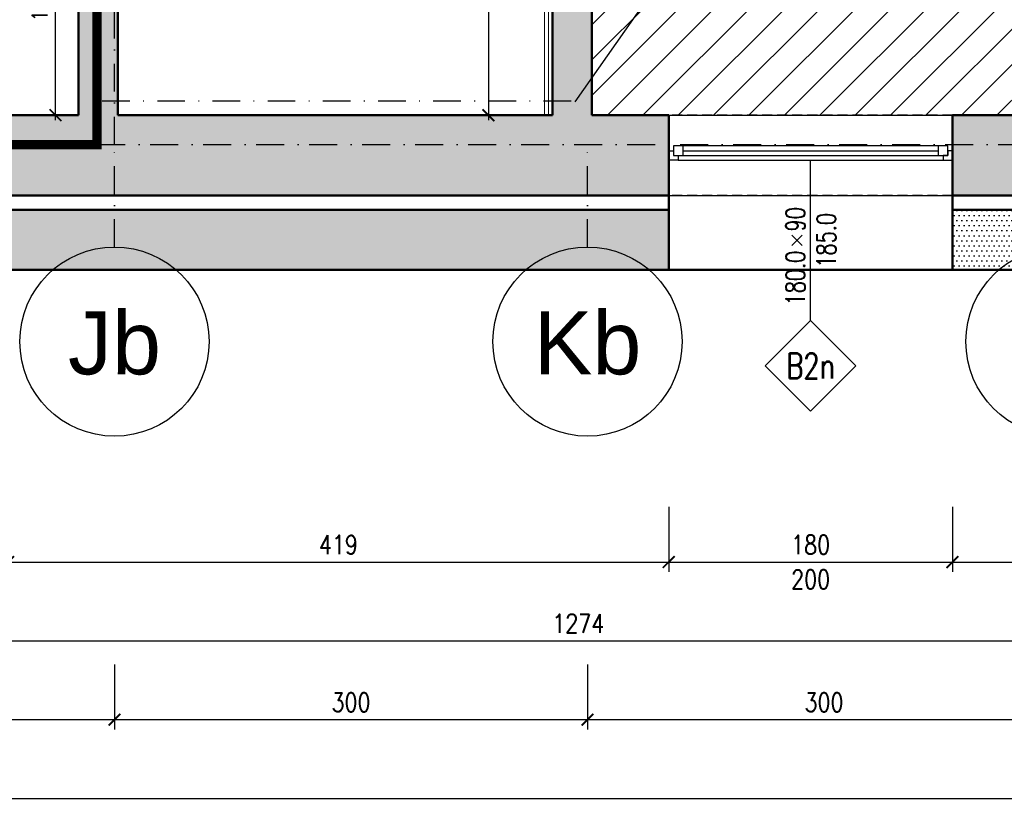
# Model space of a CAD drawing. Header units: millimetres. Extents: x 489 to 7736, y 461 to 5981.
# Tile 30 of 62: x 4515 to 5140, y 525 to 1026. Entities that reach past the tile are written whole.
import ezdxf
from ezdxf.enums import TextEntityAlignment as Align

# ---------------------------------------------------------------- set-up
doc = ezdxf.new("R2010")
doc.units = ezdxf.units.MM
for name, pattern in [('DIVIDE', [31.75, 12.7, -6.35, 0, -6.35, 0, -6.35]), ('DOT___DASHED', [33.523888, 17.638888, -8.819444, 0.01, -7.055556]), ('HIDDEN', [9.525, 6.35, -3.175]), ('MO', [0.7, 0.35, -0.17, 0.01, -0.17])]:
    doc.linetypes.add(name, pattern=pattern)
for name, color, linetype in [('BS_ODN', 2, 'Continuous'), ('BS_OSM', 4, 'MO'), ('WK-EtykOkna', 11, 'Continuous'), ('WK-Okna', 143, 'Continuous'), ('WK-Otwory', 9, 'Continuous'), ('WK-PPoż', 1, 'Continuous'), ('WK-Siatka', 240, 'DOT___DASHED'), ('WK-Wymiary', 8, 'Continuous'), ('WK-Ściany', 7, 'Continuous')]:
    doc.layers.add(name, color=color, linetype=linetype)
for name, color, linetype, lineweight in [('WK-izolacja termiczna II', 124, 'BATTING', 0), ('WK-PLANSZA', 253, 'Continuous', 9), ('WK-widok', 8, 'Continuous', 0)]:
    doc.layers.add(name, color=color, linetype=linetype, lineweight=lineweight)
doc.layers.add('WK-Pomieszczenia', color=173, linetype='Continuous', plot=False)
doc.styles.add('Arial', font='micross.ttf', dxfattribs={"width": 0.9})
doc.styles.add('BIKWYM', font='bikromsw.shx', dxfattribs={"width": 0.8})
doc.styles.add('RomanS-Narrow', font='romans.shx', dxfattribs={"width": 0.8})
doc.styles.get("Standard").update_dxf_attribs({"font": 'ARIAL.TTF'})
doc.linetypes.add('BATTING', pattern='A,0.00254,-2.54,[134,ltypeshp.shx,S=2.54,R=0,X=-2.54,Y=0],-5.08,[134,ltypeshp.shx,S=2.54,R=180,X=2.54,Y=0],-2.54', length=10.16254)
doc.dimstyles.new('AEC Dimension 1-50', dxfattribs={"dimtxt": 12, "dimasz": 0.075, "dimexe": 6.25, "dimexo": 0, "dimgap": 5, "dimtad": 1, "dimdec": 1, "dimrnd": 0.5, "dimzin": 9, "dimdsep": 46, "dimtxsty": 'RomanS-Narrow', "dimblk": 'ARCHTICK', "dimcen": 0.125, "dimdle": 3.125, "dimclrd": 8, "dimclre": 8, "dimclrt": 256, "dimadec": 1, "dimazin": 0, "dimtfac": 1, "dimtdec": 1, "dimtmove": 2, "dimatfit": 2, "dimfxl": 0, "dimtolj": 1, "dimtzin": 0, "dimarcsym": 0})
doc.dimstyles.new('BS_BGR_100', dxfattribs={"dimtxt": 25, "dimasz": 1.666667, "dimexe": 0, "dimexo": 0, "dimgap": 0, "dimtad": 0, "dimdec": 1, "dimrnd": 0.5, "dimzin": 9, "dimdsep": 46, "dimtxsty": 'BIKWYM', "dimblk": 'NONE', "dimcen": 0, "dimse1": 1, "dimse2": 1, "dimclrd": 256, "dimclre": 256, "dimclrt": 7, "dimadec": 0, "dimazin": 0, "dimtfac": 0.033333, "dimtdec": 1, "dimtmove": 0, "dimatfit": 3, "dimldrblk": 'NONE', "dimfxl": 0, "dimtvp": 0.8, "dimtolj": 1, "dimarcsym": 0})
doc.dimstyles.get("Standard").update_dxf_attribs({"dimtxt": 0.18, "dimasz": 0.18, "dimexe": 0.18, "dimexo": 0.0625, "dimgap": 0.09, "dimtad": 0, "dimtih": 1, "dimtoh": 1, "dimdec": 4, "dimzin": 0, "dimdsep": 46, "dimtxsty": 'Standard', "dimcen": 0.09, "dimadec": 0, "dimazin": 0, "dimtfac": 1, "dimtdec": 4, "dimtofl": 0, "dimtmove": 0, "dimatfit": 3, "dimfxl": 0, "dimtolj": 1, "dimtzin": 0, "dimarcsym": 0})
pattern_1 = [(360, (699.431, 930.084), (1.5875, 3.175), [0, -3.175])]

# ---------------------------------------------------------------- blocks, each defined once
blk = doc.blocks.new('_ArchTick')
at = {"color": 0, "linetype": 'ByBlock', "const_width": 15}
blk.add_lwpolyline([(-50, -50), (50, 50)], dxfattribs=at)
blk = doc.blocks.new('*D905')
at = {"layer": 'Defpoints', "color": 0}
for p in [(4537.92, 1105.18), (4552.5, 1105.18), (4552.5, 965.21)]:
    blk.add_point(p, dxfattribs=at)
at = {"layer": 'WK-widok', "color": 8, "lineweight": -2, "ltscale": 1.3}
for p, q in [((4537.92, 962.09), (4537.92, 1108.31)), ((4552.5, 1105.18), (4531.67, 1105.18)), ((4552.5, 965.21), (4531.67, 965.21))]:
    blk.add_line(p, q, dxfattribs=at)
at = {"layer": 'WK-widok', "color": 8, "linetype": 'ByBlock', "lineweight": -2, "xscale": 0.075, "yscale": 0.075, "zscale": 0.075}
for p, rotation in [((4537.92, 1105.18), 90), ((4537.92, 965.21), 270)]:
    blk.add_blockref('_ArchTick', p, dxfattribs=dict(at, rotation=rotation))
at = {"layer": 'WK-widok', "color": 0, "insert": (4527.92, 1035.2), "char_height": 10, "attachment_point": 5, "rotation": 90, "style": 'RomanS-Narrow'}
blk.add_mtext('\\A1;140', dxfattribs=at)
blk = doc.blocks.new('_None')
blk = doc.blocks.new('WK_WindowTag01_50_L')
for p, q in [((0, -2.543), (0, 0)), ((-0.296, -1.19), (-0.133, -1.353)), ((-0.133, -1.19), (-0.296, -1.353))]:
    blk.add_line(p, q)
blk.add_lwpolyline([(0, -2.543), (0.719, -3.262), (0, -3.981), (-0.719, -3.262)], close=True)
at = {"color": 0, "linetype": 'ByBlock', "lineweight": -2, "style": 'RomanS-Narrow', "width": 0.75}
blk.add_attdef('OKNA_OBIEKTY:WYSOKOŚĆ', text='', height=0.3, rotation=90, dxfattribs=at).set_placement((0, -1.131), align=Align.BOTTOM_LEFT)
blk.add_attdef('OKNA_OBIEKTY:PARAPET', text='', height=0.3, rotation=90, dxfattribs=at).set_placement((0.099, -1.271), align=Align.TOP_CENTER)
blk.add_attdef('OKNA_OBIEKTY:SZEROKOŚĆ', text='', height=0.3, rotation=90, dxfattribs=at).set_placement((0, -1.437), align=Align.BOTTOM_RIGHT)
at = {"color": 0, "linetype": 'ByBlock', "lineweight": -2, "style": 'RomanS-Narrow', "width": 0.75, "flags": 8}
blk.add_attdef('OKNA_OBIEKTY:SYMBOL', text='', height=0.4, dxfattribs=at).set_placement((0, -3.262), align=Align.MIDDLE)
blk = doc.blocks.new('*D948')
at = {"layer": 'Defpoints', "color": 0}
for p in [(4507.83, 716.73), (4926.82, 716.73), (4926.82, 681.73)]:
    blk.add_point(p, dxfattribs=at)
at = {"layer": 'WK-Wymiary', "color": 8, "linetype": 'Continuous', "lineweight": -2, "ltscale": 1.3}
for p, q in [((4507.83, 716.73), (4507.83, 675.48)), ((4926.82, 716.73), (4926.82, 675.48)), ((4504.7, 681.73), (4929.94, 681.73))]:
    blk.add_line(p, q, dxfattribs=at)
at = {"layer": 'WK-Wymiary', "color": 8, "linetype": 'ByBlock', "lineweight": -2, "xscale": 0.075, "yscale": 0.075, "zscale": 0.075, "rotation": 180}
blk.add_blockref('_ArchTick', (4507.83, 681.73), dxfattribs=at)
at = {"layer": 'WK-Wymiary', "color": 8, "linetype": 'ByBlock', "lineweight": -2, "xscale": 0.075, "yscale": 0.075, "zscale": 0.075}
blk.add_blockref('_ArchTick', (4926.82, 681.73), dxfattribs=at)
at = {"layer": 'WK-Wymiary', "lineweight": -3, "insert": (4717.32, 692.73), "char_height": 12, "attachment_point": 5, "style": 'RomanS-Narrow'}
blk.add_mtext('\\A1;\\A1;419', dxfattribs=at)
blk = doc.blocks.new('*D949')
at = {"layer": 'Defpoints', "color": 0}
for p in [(4926.82, 716.73), (5106.82, 716.73), (5106.82, 681.73)]:
    blk.add_point(p, dxfattribs=at)
at = {"layer": 'WK-Wymiary', "color": 8, "linetype": 'Continuous', "lineweight": -2, "ltscale": 1.3}
for p, q in [((4926.82, 716.73), (4926.82, 675.48)), ((5106.82, 716.73), (5106.82, 675.48)), ((4923.69, 681.73), (5109.94, 681.73))]:
    blk.add_line(p, q, dxfattribs=at)
at = {"layer": 'WK-Wymiary', "color": 8, "linetype": 'ByBlock', "lineweight": -2, "xscale": 0.075, "yscale": 0.075, "zscale": 0.075, "rotation": 180}
blk.add_blockref('_ArchTick', (4926.82, 681.73), dxfattribs=at)
at = {"layer": 'WK-Wymiary', "color": 8, "linetype": 'ByBlock', "lineweight": -2, "xscale": 0.075, "yscale": 0.075, "zscale": 0.075}
blk.add_blockref('_ArchTick', (5106.82, 681.73), dxfattribs=at)
at = {"layer": 'WK-Wymiary', "lineweight": -3, "insert": (5016.82, 692.73), "char_height": 12, "attachment_point": 5, "style": 'RomanS-Narrow'}
blk.add_mtext('\\A1;\\A1;180', dxfattribs=at)
blk = doc.blocks.new('*D950')
at = {"layer": 'Defpoints', "color": 0}
for p in [(5106.82, 716.73), (5225.02, 716.73), (5225.02, 681.73)]:
    blk.add_point(p, dxfattribs=at)
at = {"layer": 'WK-Wymiary', "color": 8, "linetype": 'Continuous', "lineweight": -2, "ltscale": 1.3}
for p, q in [((5106.82, 716.73), (5106.82, 675.48)), ((5225.02, 716.73), (5225.02, 675.48)), ((5103.69, 681.73), (5228.14, 681.73))]:
    blk.add_line(p, q, dxfattribs=at)
at = {"layer": 'WK-Wymiary', "color": 8, "linetype": 'ByBlock', "lineweight": -2, "xscale": 0.075, "yscale": 0.075, "zscale": 0.075, "rotation": 180}
blk.add_blockref('_ArchTick', (5106.82, 681.73), dxfattribs=at)
at = {"layer": 'WK-Wymiary', "color": 8, "linetype": 'ByBlock', "lineweight": -2, "xscale": 0.075, "yscale": 0.075, "zscale": 0.075}
blk.add_blockref('_ArchTick', (5225.02, 681.73), dxfattribs=at)
at = {"layer": 'WK-Wymiary', "lineweight": -3, "insert": (5165.92, 692.73), "char_height": 12, "attachment_point": 5, "style": 'RomanS-Narrow'}
blk.add_mtext('\\A1;\\A1;118', dxfattribs=at)
blk = doc.blocks.new('*D964')
at = {"layer": 'Defpoints', "color": 0}
for p in [(4232.37, 666.73), (5506.59, 666.73), (5506.59, 631.73)]:
    blk.add_point(p, dxfattribs=at)
at = {"layer": 'WK-Wymiary', "color": 8, "linetype": 'Continuous', "lineweight": -2, "ltscale": 1.3}
for p, q in [((4232.37, 666.73), (4232.37, 625.48)), ((5506.59, 666.73), (5506.59, 625.48)), ((4229.25, 631.73), (5509.71, 631.73))]:
    blk.add_line(p, q, dxfattribs=at)
at = {"layer": 'WK-Wymiary', "color": 8, "linetype": 'ByBlock', "lineweight": -2, "xscale": 0.075, "yscale": 0.075, "zscale": 0.075, "rotation": 180}
blk.add_blockref('_ArchTick', (4232.37, 631.73), dxfattribs=at)
at = {"layer": 'WK-Wymiary', "color": 8, "linetype": 'ByBlock', "lineweight": -2, "xscale": 0.075, "yscale": 0.075, "zscale": 0.075}
blk.add_blockref('_ArchTick', (5506.59, 631.73), dxfattribs=at)
at = {"layer": 'WK-Wymiary', "lineweight": -3, "insert": (4869.48, 642.73), "char_height": 12, "attachment_point": 5, "style": 'RomanS-Narrow'}
blk.add_mtext('\\A1;\\A1;1274', dxfattribs=at)
blk = doc.blocks.new('*D977')
at = {"layer": 'Defpoints', "color": 0}
for p in [(4270.87, 616.73), (4575.32, 616.73), (4575.32, 581.73)]:
    blk.add_point(p, dxfattribs=at)
at = {"layer": 'WK-Wymiary', "color": 8, "linetype": 'Continuous', "lineweight": -2, "ltscale": 1.3}
for p, q in [((4270.87, 616.73), (4270.87, 575.48)), ((4575.32, 616.73), (4575.32, 575.48)), ((4267.75, 581.73), (4578.44, 581.73))]:
    blk.add_line(p, q, dxfattribs=at)
at = {"layer": 'WK-Wymiary', "color": 8, "linetype": 'ByBlock', "lineweight": -2, "xscale": 0.075, "yscale": 0.075, "zscale": 0.075, "rotation": 180}
blk.add_blockref('_ArchTick', (4270.87, 581.73), dxfattribs=at)
at = {"layer": 'WK-Wymiary', "color": 8, "linetype": 'ByBlock', "lineweight": -2, "xscale": 0.075, "yscale": 0.075, "zscale": 0.075}
blk.add_blockref('_ArchTick', (4575.32, 581.73), dxfattribs=at)
at = {"layer": 'WK-Wymiary', "lineweight": -3, "insert": (4423.1, 592.73), "char_height": 12, "attachment_point": 5, "style": 'RomanS-Narrow'}
blk.add_mtext('\\A1;\\A1;304.5', dxfattribs=at)
blk = doc.blocks.new('*D978')
at = {"layer": 'Defpoints', "color": 0}
for p in [(4575.32, 616.73), (4875.32, 616.73), (4875.32, 581.73)]:
    blk.add_point(p, dxfattribs=at)
at = {"layer": 'WK-Wymiary', "color": 8, "linetype": 'Continuous', "lineweight": -2, "ltscale": 1.3}
for p, q in [((4575.32, 616.73), (4575.32, 575.48)), ((4875.32, 616.73), (4875.32, 575.48)), ((4572.19, 581.73), (4878.44, 581.73))]:
    blk.add_line(p, q, dxfattribs=at)
at = {"layer": 'WK-Wymiary', "color": 8, "linetype": 'ByBlock', "lineweight": -2, "xscale": 0.075, "yscale": 0.075, "zscale": 0.075, "rotation": 180}
blk.add_blockref('_ArchTick', (4575.32, 581.73), dxfattribs=at)
at = {"layer": 'WK-Wymiary', "color": 8, "linetype": 'ByBlock', "lineweight": -2, "xscale": 0.075, "yscale": 0.075, "zscale": 0.075}
blk.add_blockref('_ArchTick', (4875.32, 581.73), dxfattribs=at)
at = {"layer": 'WK-Wymiary', "lineweight": -3, "insert": (4725.32, 592.73), "char_height": 12, "attachment_point": 5, "style": 'RomanS-Narrow'}
blk.add_mtext('\\A1;\\A1;300', dxfattribs=at)
blk = doc.blocks.new('*D979')
at = {"layer": 'Defpoints', "color": 0}
for p in [(4875.32, 616.73), (5175.32, 616.73), (5175.32, 581.73)]:
    blk.add_point(p, dxfattribs=at)
at = {"layer": 'WK-Wymiary', "color": 8, "linetype": 'Continuous', "lineweight": -2, "ltscale": 1.3}
for p, q in [((4875.32, 616.73), (4875.32, 575.48)), ((5175.32, 616.73), (5175.32, 575.48)), ((4872.19, 581.73), (5178.44, 581.73))]:
    blk.add_line(p, q, dxfattribs=at)
at = {"layer": 'WK-Wymiary', "color": 8, "linetype": 'ByBlock', "lineweight": -2, "xscale": 0.075, "yscale": 0.075, "zscale": 0.075, "rotation": 180}
blk.add_blockref('_ArchTick', (4875.32, 581.73), dxfattribs=at)
at = {"layer": 'WK-Wymiary', "color": 8, "linetype": 'ByBlock', "lineweight": -2, "xscale": 0.075, "yscale": 0.075, "zscale": 0.075}
blk.add_blockref('_ArchTick', (5175.32, 581.73), dxfattribs=at)
at = {"layer": 'WK-Wymiary', "lineweight": -3, "insert": (5025.32, 592.73), "char_height": 12, "attachment_point": 5, "style": 'RomanS-Narrow'}
blk.add_mtext('\\A1;\\A1;300', dxfattribs=at)
blk = doc.blocks.new('*D987')
at = {"layer": 'Defpoints', "color": 0}
for p in [(1836.82, 566.73), (5806.68, 566.73), (5806.68, 531.73)]:
    blk.add_point(p, dxfattribs=at)
at = {"layer": 'WK-Wymiary', "color": 8, "linetype": 'Continuous', "lineweight": -2, "ltscale": 1.3}
for p, q in [((1836.82, 566.73), (1836.82, 525.48)), ((5806.68, 566.73), (5806.68, 525.48)), ((1833.69, 531.73), (5809.81, 531.73))]:
    blk.add_line(p, q, dxfattribs=at)
at = {"layer": 'WK-Wymiary', "color": 8, "linetype": 'ByBlock', "lineweight": -2, "xscale": 0.075, "yscale": 0.075, "zscale": 0.075, "rotation": 180}
blk.add_blockref('_ArchTick', (1836.82, 531.73), dxfattribs=at)
at = {"layer": 'WK-Wymiary', "color": 8, "linetype": 'ByBlock', "lineweight": -2, "xscale": 0.075, "yscale": 0.075, "zscale": 0.075}
blk.add_blockref('_ArchTick', (5806.68, 531.73), dxfattribs=at)
at = {"layer": 'WK-Wymiary', "lineweight": -3, "insert": (3821.75, 542.73), "char_height": 12, "attachment_point": 5, "style": 'RomanS-Narrow'}
blk.add_mtext('\\A1;\\A1;3970', dxfattribs=at)
blk = doc.blocks.new('*D1149')
at = {"layer": 'Defpoints', "color": 0}
for p in [(4777.46, 1532.88), (4812.46, 965.21), (4847.46, 965.21)]:
    blk.add_point(p, dxfattribs=at)
at = {"layer": 'WK-Wymiary', "color": 8, "linetype": 'Continuous', "lineweight": -2, "ltscale": 1.3}
for p, q in [((4777.46, 1532.88), (4818.71, 1532.88)), ((4812.46, 1536), (4812.46, 962.09)), ((4847.46, 965.21), (4806.21, 965.21))]:
    blk.add_line(p, q, dxfattribs=at)
at = {"layer": 'WK-Wymiary', "color": 8, "linetype": 'ByBlock', "lineweight": -2, "xscale": 0.075, "yscale": 0.075, "zscale": 0.075}
for p, rotation in [((4812.46, 1532.88), 90), ((4812.46, 965.21), 270)]:
    blk.add_blockref('_ArchTick', p, dxfattribs=dict(at, rotation=rotation))
at = {"layer": 'WK-Wymiary', "lineweight": -3, "insert": (4801.46, 1249.04), "char_height": 12, "attachment_point": 5, "rotation": 90, "style": 'RomanS-Narrow'}
blk.add_mtext('\\A1;\\A1;567.5', dxfattribs=at)
blk = doc.blocks.new('BubbleDef')
at = {"color": 0, "linetype": 'Continuous'}
blk.add_circle((0, 0), 1.5, dxfattribs=at)
at = {"color": 0, "linetype": 'Continuous', "style": 'Arial'}
blk.add_attdef('LABEL', text='', height=1, dxfattribs=at).set_placement((0, 0), align=Align.MIDDLE)

msp = doc.modelspace()

# ---------------------------------------------------------------- hatches: boundary and pattern name
at = {"layer": 'WK-PLANSZA', "ltscale": 1.3, "transparency": 33554546}
h = msp.add_hatch(dxfattribs=at)
h.set_pattern_fill('ANSI31', color=8, scale=5)
h.set_pattern_definition([(45, (699.431, 930.084), (-11.22532, 11.22532), [])])
edge = h.paths.add_edge_path()
edge.add_line((4861.68, 1833.87), (5565.68, 1833.87))
edge.add_line((5565.68, 1833.87), (5565.68, 1706.87))
edge.add_line((5565.68, 1706.87), (5755.68, 1706.87))
edge.add_line((5755.68, 1706.87), (5755.68, 1266.87))
edge.add_line((5755.68, 1266.87), (5806.68, 1266.87))
edge.add_line((5806.68, 1266.87), (5806.68, 1086.87))
edge.add_line((5806.68, 1086.87), (5455.59, 1086.87))
edge.add_line((5455.59, 1086.87), (5455.59, 965.21))
edge.add_line((5455.59, 965.21), (4878.07, 965.21))
edge.add_line((4878.07, 965.21), (4873.68, 1821.87))
at = {"layer": 'WK-Ściany', "linetype": 'Continuous', "lineweight": -3}
h = msp.add_hatch(dxfattribs=at)
h.set_pattern_fill('DOTS', color=253, scale=2, style=0)
h.set_pattern_definition(pattern_1)
h.paths.add_polyline_path([(4878.07, 1392.87), (4878.07, 1523.87), (4853.07, 1523.87), (4853.07, 965.21), (4861.4, 950.3), (4878.07, 965.21), (4878.07, 1380.87), (4870.74, 1388.87)], flags=0)
h = msp.add_hatch(dxfattribs=at)
h.set_pattern_fill('DOTS', color=253, scale=2, style=0)
h.set_pattern_definition(pattern_1)
h.paths.add_polyline_path([(4552.5, 1266.68), (4577.5, 1266.68), (4577.5, 1342.4), (4552.5, 1342.39)], flags=0)
h.paths.add_polyline_path([(4577.5, 1101.68), (4552.5, 1101.68), (4552.5, 965.21), (4560.83, 950.3), (4577.5, 965.21)], flags=0)
h = msp.add_hatch(dxfattribs=at)
h.set_pattern_fill('DOTS', color=253, scale=2, style=0)
h.set_pattern_definition(pattern_1)
h.paths.add_polyline_path([(5506.59, 914.21), (5455.59, 965.21), (5405.02, 965.21), (5405.02, 914.21)], flags=0)
h.paths.add_polyline_path([(5225.02, 914.21), (5225.02, 965.21), (5196.68, 965.21), (5188.68, 949.21), (5184.68, 914.21)], flags=0)
h.paths.add_polyline_path([(5184.68, 914.21), (5188.68, 949.21), (5184.68, 965.21), (5106.82, 965.21), (5106.82, 914.21)], flags=0)
h.paths.add_polyline_path([(4926.82, 914.21), (4926.82, 965.21), (4878.07, 965.21), (4861.4, 950.3), (4853.07, 914.21)], flags=0)
h.paths.add_polyline_path([(4853.07, 914.21), (4861.4, 950.3), (4853.07, 965.21), (4577.5, 965.21), (4560.83, 950.3), (4552.5, 914.21)], flags=0)
h.paths.add_polyline_path([(4552.5, 914.21), (4560.83, 950.3), (4552.5, 965.21), (4507.83, 965.21), (4507.83, 914.21)], flags=0)
h.paths.add_polyline_path([(4327.83, 914.21), (4327.83, 965.21), (4283.37, 965.21), (4232.37, 914.21)], flags=0)
h = msp.add_hatch(dxfattribs=at)
h.set_pattern_fill('DOTS', color=253, scale=2, style=0)
h.set_pattern_definition(pattern_1)
h.paths.add_polyline_path([(4926.82, 867.21), (4926.82, 905.21), (4507.83, 905.21), (4507.83, 867.21)], flags=0)
h = msp.add_hatch(dxfattribs=at)
h.set_pattern_fill('DOTS', color=253, scale=2, style=0)
h.set_pattern_definition([(6e-15, (699.431, 930.084), (1.5875, 3.175), [0, -3.175])])
h.paths.add_polyline_path([(5225.02, 867.21), (5225.02, 905.21), (5106.82, 905.21), (5106.82, 867.21)], flags=0)

# ---------------------------------------------------------------- linework, layer by layer
at = {"layer": 'BS_OSM', "ltscale": 50}
msp.add_line((4567.5, 974.32), (4866.19, 974.32), dxfattribs=at)
at = {"layer": 'WK-izolacja termiczna II', "ltscale": 0.24}
msp.add_lwpolyline([(4859.18, 1821.87), (4859.18, 1566.37), (4850.57, 1566.37), (4850.57, 1560.2), (4800.57, 1560.2), (4800.57, 1530.38), (4850.57, 1530.37), (4850.57, 965.21)], dxfattribs=at)
at = {"layer": 'WK-Okna', "color": 143, "linetype": 'Continuous', "lineweight": -3}
for p, q in [((4626.87, 965.21), (4806.87, 965.21)), ((4926.82, 965.21), (5106.82, 965.21)), ((4935.82, 945.71), (4935.82, 939.71)), ((5097.82, 945.71), (5097.82, 939.71)), ((4935.82, 942.71), (5097.82, 942.71)), ((4932.82, 936.71), (5100.82, 936.71)), ((4926.82, 914.21), (5106.82, 914.21))]:
    msp.add_line(p, q, dxfattribs=at)
for points in [[(4929.82, 945.71), (4929.82, 939.71), (5103.82, 939.71), (5103.82, 945.71)], [(4932.82, 936.71), (4926.82, 936.71), (4926.82, 942.71), (4929.82, 942.71), (4929.82, 939.71), (4932.82, 939.71)], [(5100.82, 936.71), (5106.82, 936.71), (5106.82, 942.71), (5103.82, 942.71), (5103.82, 939.71), (5100.82, 939.71)]]:
    msp.add_lwpolyline(points, close=True, dxfattribs=at)
at = {"layer": 'WK-Otwory', "color": 9, "linetype": 'HIDDEN', "lineweight": -3}
for p, q in [((5106.82, 965.21), (4926.82, 965.21)), ((5106.82, 914.21), (4926.82, 914.21))]:
    msp.add_line(p, q, dxfattribs=at)
at = {"layer": 'WK-Otwory', "color": 9, "linetype": 'Continuous', "lineweight": -3}
for p, q in [((4926.82, 914.21), (4926.82, 965.21)), ((5106.82, 914.21), (5106.82, 965.21))]:
    msp.add_line(p, q, dxfattribs=at)
at = {"layer": 'WK-Pomieszczenia', "color": 173, "linetype": 'HIDDEN', "lineweight": -3}
for p, q in [((4853.07, 965.21), (4853.07, 1532.87)), ((4878.07, 1380.87), (4878.07, 965.21)), ((4577.5, 1342.4), (4577.5, 965.21)), ((4577.5, 965.21), (4853.07, 965.21)), ((4878.07, 965.21), (5184.68, 965.21))]:
    msp.add_line(p, q, dxfattribs=at)
at = {"layer": 'WK-PPoż', "color": 1, "linetype": 'DIVIDE', "const_width": 6}
msp.add_lwpolyline([(3980.79, 1542.86), (4564.18, 1545.61), (4564.18, 946.58), (4260.22, 946.58), (4260.22, 1066.13), (3980.49, 1066.13)], dxfattribs=at)
at = {"layer": 'WK-Siatka', "color": 240, "linetype": 'DOT___DASHED', "lineweight": -3}
for p, q in [((4575.32, 946.58), (4575.32, 2632.81)), ((1875.32, 946.58), (5768.18, 946.58)), ((4575.32, 881.58), (4575.32, 946.58)), ((4875.32, 881.58), (4875.32, 946.58))]:
    msp.add_line(p, q, dxfattribs=at)
at = {"layer": 'WK-widok', "ltscale": 1.3}
for points in [[(4861.68, 1833.87), (5565.68, 1833.87), (5565.68, 1706.87), (5755.68, 1706.87), (5755.68, 1266.87), (5755.68, 1266.87), (5755.68, 1086.87), (5455.59, 1086.87), (5455.59, 965.21), (4878.07, 965.21), (4873.68, 1821.87)], [(4856.68, 1821.87), (4856.68, 1568.87), (4848.07, 1568.87), (4848.07, 1562.7), (4798.07, 1562.7), (4798.07, 1527.88), (4848.07, 1527.87), (4848.07, 965.21)], [(4861.68, 1821.87), (4861.68, 1563.87), (4853.07, 1563.87), (4853.07, 1557.7), (4803.07, 1557.7), (4803.07, 1532.88), (4853.07, 1532.87), (4853.07, 965.21)]]:
    msp.add_lwpolyline(points, dxfattribs=at)
at = {"layer": 'WK-Ściany', "color": 7, "linetype": 'Continuous', "lineweight": 50}
for p, q in [((4853.07, 1523.87), (4853.07, 965.21)), ((4878.07, 965.21), (4878.07, 1380.87)), ((4552.5, 1101.68), (4552.5, 965.21)), ((4577.5, 965.21), (4577.5, 1101.68)), ((4552.5, 965.21), (4507.83, 965.21)), ((4853.07, 965.21), (4577.5, 965.21)), ((4848.07, 965.21), (4801.87, 965.21)), ((4926.82, 965.21), (4878.07, 965.21)), ((4926.82, 965.21), (4926.82, 867.21)), ((4926.82, 914.21), (4926.82, 965.21)), ((5106.82, 965.21), (5106.82, 867.21)), ((5184.68, 965.21), (5106.82, 965.21)), ((5106.82, 965.21), (5106.82, 914.21)), ((4507.83, 914.21), (4926.82, 914.21)), ((5106.82, 914.21), (5225.02, 914.21)), ((4926.82, 905.21), (4507.83, 905.21)), ((4926.82, 867.21), (4926.82, 905.21)), ((5225.02, 905.21), (5106.82, 905.21)), ((5106.82, 905.21), (5106.82, 867.21)), ((4507.83, 867.21), (4926.82, 867.21)), ((5106.82, 867.21), (5225.02, 867.21))]:
    msp.add_line(p, q, dxfattribs=at)
at = {"layer": 'WK-Ściany', "color": 7, "linetype": 'HIDDEN', "lineweight": -3}
for p, q in [((4552.5, 965.21), (4552.5, 1342.38)), ((4283.37, 965.21), (4552.5, 965.21))]:
    msp.add_line(p, q, dxfattribs=at)
at = {"layer": 'WK-Ściany', "color": 7, "linetype": 'Continuous', "lineweight": 50}
msp.add_lwpolyline([(3671, 982.83), (4204.85, 982.83), (4204.85, 867.21), (5553.59, 867.21), (5553.59, 988.87), (5853.68, 988.87)], dxfattribs=at)

# ---------------------------------------------------------------- block references
at = {"layer": 'WK-EtykOkna', "color": 11, "linetype": 'Continuous', "lineweight": -3, "ltscale": 1.3}
ref = msp.add_blockref('WK_WindowTag01_50_L', (5016.82, 936.71, -61), dxfattribs=dict(at, xscale=40, yscale=40, zscale=40))
ref.add_attrib('OKNA_OBIEKTY:SYMBOL', 'B2n', dxfattribs={"layer": '0', "color": 0, "linetype": 'ByBlock', "lineweight": -2, "height": 16, "style": 'RomanS-Narrow', "width": 0.75}).set_placement((5016.82, 806.23, -61), align=Align.MIDDLE)
ref.add_attrib('OKNA_OBIEKTY:SZEROKOŚĆ', '180.0', dxfattribs={"layer": '0', "color": 0, "linetype": 'ByBlock', "lineweight": -2, "height": 12, "rotation": 90, "style": 'RomanS-Narrow', "width": 0.75}).set_placement((5016.82, 879.24, -61), align=Align.BOTTOM_RIGHT)
ref.add_attrib('OKNA_OBIEKTY:WYSOKOŚĆ', '90', dxfattribs={"layer": '0', "color": 0, "linetype": 'ByBlock', "lineweight": -2, "height": 12, "rotation": 90, "style": 'RomanS-Narrow', "width": 0.75}).set_placement((5016.82, 891.47, -61), align=Align.BOTTOM_LEFT)
ref.add_attrib('OKNA_OBIEKTY:PARAPET', '185.0', dxfattribs={"layer": '0', "color": 0, "linetype": 'ByBlock', "lineweight": -2, "height": 12, "rotation": 90, "style": 'RomanS-Narrow', "width": 0.75}).set_placement((5020.79, 885.86, -61), align=Align.TOP_CENTER)
at = {"layer": 'WK-Siatka', "color": 240, "linetype": 'DOT___DASHED', "lineweight": -3, "ltscale": 1.3, "xscale": 40, "yscale": 40, "zscale": 40}
for p, values in [((4575.32, 821.58), {'LABEL': 'Jb'}), ((4875.32, 821.58), {'LABEL': 'Kb'}), ((5175.32, 821.58), {'LABEL': 'Lb'})]:
    msp.add_blockref('BubbleDef', p, dxfattribs=at).add_auto_attribs(values)

# ---------------------------------------------------------------- texts
at = {"layer": 'WK-Wymiary', "color": 8, "linetype": 'Continuous', "lineweight": -3, "insert": (5016.82, 676.73), "char_height": 12, "attachment_point": 2, "style": 'RomanS-Narrow'}
msp.add_mtext('\\A1;200', dxfattribs=at)

# ---------------------------------------------------------------- dimensions: what is measured, and where the dimension line sits
at = {"layer": 'WK-widok', "ltscale": 1.3}
dim = msp.add_linear_dim(base=(4537.92, 1105.18), p1=(4552.5, 965.21), p2=(4552.5, 1105.18), angle=90, dimstyle='Standard', override={"dimtxt": 10, "dimasz": 0.075, "dimexe": 6.25, "dimexo": 0, "dimgap": 5, "dimtad": 1, "dimtih": 0, "dimtoh": 0, "dimdec": 1, "dimrnd": 0.1, "dimzin": 9, "dimtxsty": 'RomanS-Narrow', "dimblk": 'ArchTick', "dimcen": 0.125, "dimdle": 3.125, "dimclrd": 8, "dimclre": 8, "dimadec": 2, "dimtdec": 1, "dimtofl": 1, "dimtmove": 2, "dimatfit": 2, "dimfxl": 6.25}, dxfattribs=at)
dim.commit()
dim.dimension.update_dxf_attribs({"geometry": '*D905', "text_midpoint": (4527.92, 1035.2)})
at = {"layer": 'WK-Wymiary', "color": 8, "linetype": 'Continuous', "lineweight": -3, "ltscale": 1.3}
dim = msp.add_linear_dim(base=(4812.46, 965.21), p1=(4777.46, 1532.88), p2=(4847.46, 965.21), angle=90, text='\\A1;567.5', dimstyle='AEC Dimension 1-50', override={"dimclrd": 8, "dimclre": 8, "dimclrt": 256}, dxfattribs=at)
dim.commit()
dim.dimension.update_dxf_attribs({"geometry": '*D1149', "text_midpoint": (4801.46, 1249.04)})
for base, p1, p2, text, picture, middle in [((4926.82, 681.73), (4507.83, 716.73), (4926.82, 716.73), '\\A1;419', '*D948', (4717.32, 692.73)), ((5106.82, 681.73), (4926.82, 716.73), (5106.82, 716.73), '\\A1;180', '*D949', (5016.82, 692.73)), ((5225.02, 681.73), (5106.82, 716.73), (5225.02, 716.73), '\\A1;118', '*D950', (5165.92, 692.73)), ((5506.59, 631.73), (4232.37, 666.73), (5506.59, 666.73), '\\A1;1274', '*D964', (4869.48, 642.73)), ((4575.32, 581.73), (4270.87, 616.73), (4575.32, 616.73), '\\A1;304.5', '*D977', (4423.1, 592.73)), ((4875.32, 581.73), (4575.32, 616.73), (4875.32, 616.73), '\\A1;300', '*D978', (4725.32, 592.73)), ((5175.32, 581.73), (4875.32, 616.73), (5175.32, 616.73), '\\A1;300', '*D979', (5025.32, 592.73)), ((5806.68, 531.73), (1836.82, 566.73), (5806.68, 566.73), '\\A1;3970', '*D987', (3821.75, 542.73))]:
    dim = msp.add_linear_dim(base=base, p1=p1, p2=p2, text=text, dimstyle='AEC Dimension 1-50', override={"dimclrd": 8, "dimclre": 8, "dimclrt": 256}, dxfattribs=at)
    dim.commit()
    dim.dimension.update_dxf_attribs({"geometry": picture, "text_midpoint": middle})

# ---------------------------------------------------------------- leaders
at = {"layer": 'BS_ODN'}
msp.add_leader([(4867.5, 973.82), (4994.46, 1154.83), (4994.46, 1301.17)], dimstyle='BS_BGR_100', dxfattribs=at)

doc.saveas('drawing.dxf')
